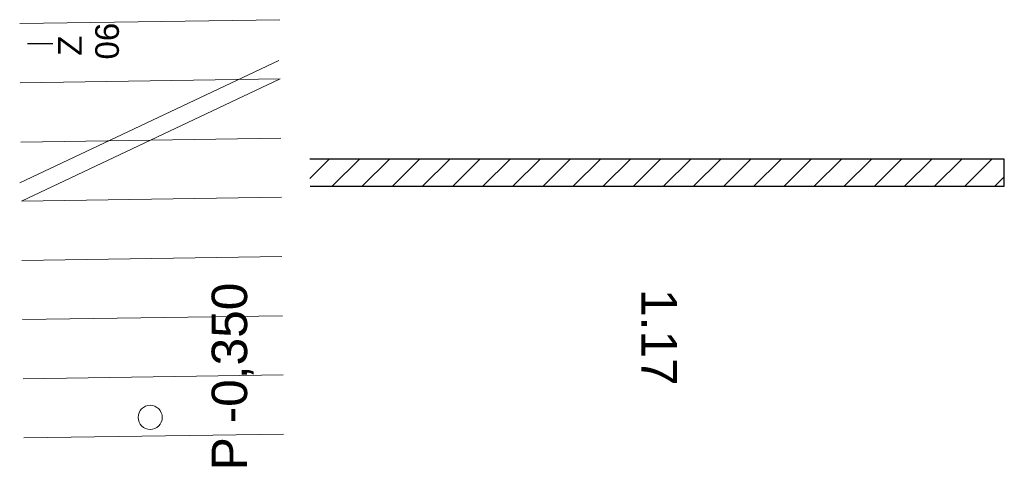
# Model space of a CAD drawing. Header units: millimetres. Extents: x 126830 to 197420, y -10585 to 21156.
# Tile 99 of 100: x 185585 to 189746, y 19170 to 21034. Entities that reach past the tile are written whole.
import ezdxf

# ---------------------------------------------------------------- set-up
doc = ezdxf.new("R2010")
doc.units = ezdxf.units.MM
doc.header["$MEASUREMENT"] = 0
doc.linetypes.add('Wipeout_Contour', pattern=[1000, 0, -1000])
for name, color, linetype in [('2D prvky - obecné', 7, 'Continuous'), ('Anotace - SP', 7, 'Continuous'), ('Kresby a obrázky', 7, 'Continuous'), ('Nové_Konstrukce - nosné', 7, 'Continuous'), ('Nové_Popis', 7, 'Continuous'), ('Nové_Popis_CZ', 7, 'Continuous'), ('Nové_Výplně – Řezové', 7, 'Continuous'), ('Nové_Zóny', 7, 'Continuous')]:
    doc.layers.add(name, color=color, linetype=linetype)
doc.styles.add('GENEROVANÝ_STYL_1', font='txt')

msp = doc.modelspace()

# ---------------------------------------------------------------- linework, layer by layer
at = {"layer": '2D prvky - obecné', "color": 8, "linetype": 'Continuous', "lineweight": 13}
for p, q in [((186679.6, 20861.2), (185585.7, 20344.9)), ((186686.1, 20783.9), (185592.3, 20267.6))]:
    msp.add_line(p, q, dxfattribs=at)
at = {"layer": 'Kresby a obrázky', "color": 7, "linetype": 'Continuous', "lineweight": 13}
for p, q in [((185585.1, 21017.3), (186683.8, 21033.8)), ((185587.5, 20767.4), (186686.1, 20783.9)), ((185589.9, 20517.5), (186688.5, 20534)), ((185592.3, 20267.6), (186690.9, 20284.1)), ((185594.7, 20017.6), (186693.3, 20034.1)), ((185597.1, 19767.7), (186695.7, 19784.2)), ((185599.5, 19517.8), (186698.1, 19534.3)), ((185601.9, 19267.9), (186700.5, 19284.4))]:
    msp.add_line(p, q, dxfattribs=at)
at = {"layer": 'Kresby a obrázky', "color": 8, "linetype": 'Continuous', "lineweight": 13}
msp.add_circle((186136.5, 19354.9), 51, dxfattribs=at)
at = {"layer": 'Nové_Popis', "color": 1, "linetype": 'Continuous', "lineweight": 25}
msp.add_line((185724.5, 20931.3), (185618.7, 20931.3), dxfattribs=at)

# ---------------------------------------------------------------- texts
at = {"layer": 'Anotace - SP', "color": 154, "linetype": 'Continuous', "lineweight": 13, "insert": (186485.2, 19527.7), "char_height": 150, "attachment_point": 5, "rotation": 90, "style": 'GENEROVANÝ_STYL_1'}
msp.add_mtext('\\A1;{\\pqc;\\fArial|b0|i0|c238|p38;P \\fArial|b0|i0|c238|p38;-0,350}', dxfattribs=at)
at = {"layer": 'Nové_Popis_CZ', "color": 1, "linetype": 'Continuous', "lineweight": 25, "insert": (185876.7, 20924), "char_height": 100, "attachment_point": 5, "rotation": 90, "line_spacing_factor": 0.940294, "style": 'GENEROVANÝ_STYL_1'}
msp.add_mtext('\\A1;{\\pqc;\\fArial|b0|i0|c238|p38;Z\\P\\pqc;\\fArial|b0|i0|c238|p38; \\fArial|b0|i0|c238|p38;06}', dxfattribs=at)
at = {"layer": 'Nové_Zóny', "color": 1, "linetype": 'Continuous', "lineweight": 25, "char_height": 150, "attachment_point": 2, "rotation": 270, "style": 'GENEROVANÝ_STYL_1'}
for s, insert in [('\\A1;{\\pqc;\\pt0;\\fArial|b0|i0|c238|p38;1.17}', (188362.3, 19692.9)), ('\\A1;{\\pqc;\\pt0;\\fArial|b0|i0|c238|p38;}', (188396.5, 19493.4))]:
    msp.add_mtext(s, dxfattribs=dict(at, insert=insert))

# ---------------------------------------------------------------- wipeouts: each hides what was drawn before it
at = {"color": 254, "linetype": 'Wipeout_Contour', "lineweight": 0, "ltscale": 757516.947412}
msp.add_wipeout([(186811.9, 20330.6), (189745.7, 20330.6), (189745.7, 20445.6), (186810.6, 20445.6)], dxfattribs=at).dxf.layer = 'Nové_Výplně – Řezové'

# ---------------------------------------------------------------- next in the draw order: hatches: boundary and pattern name
at = {"layer": 'Nové_Výplně – Řezové', "linetype": 'Continuous', "lineweight": 20, "true_color": 0xffaaaa}
h = msp.add_hatch(dxfattribs=at)
h.set_pattern_fill('Zdivo___lehčené_tvárnice_79', color=21, style=0, pattern_type=2)
h.set_pattern_definition([(45, (40059.53, 0), (-63.63961, 63.63961), [])])
h.paths.add_polyline_path([(186811.9, 20330.6), (189745.7, 20330.6), (189745.7, 20445.6), (186810.6, 20445.6)])

# ---------------------------------------------------------------- next in the draw order: linework, layer by layer
at = {"layer": 'Nové_Konstrukce - nosné', "color": 1, "linetype": 'Continuous', "lineweight": 25}
for points in [[(189745.7, 20445.6), (186810.6, 20445.6)], [(189745.7, 20330.6), (189745.7, 20445.6)], [(186811.9, 20330.6), (189745.7, 20330.6)]]:
    msp.add_lwpolyline(points, dxfattribs=at)

doc.saveas('drawing.dxf')
